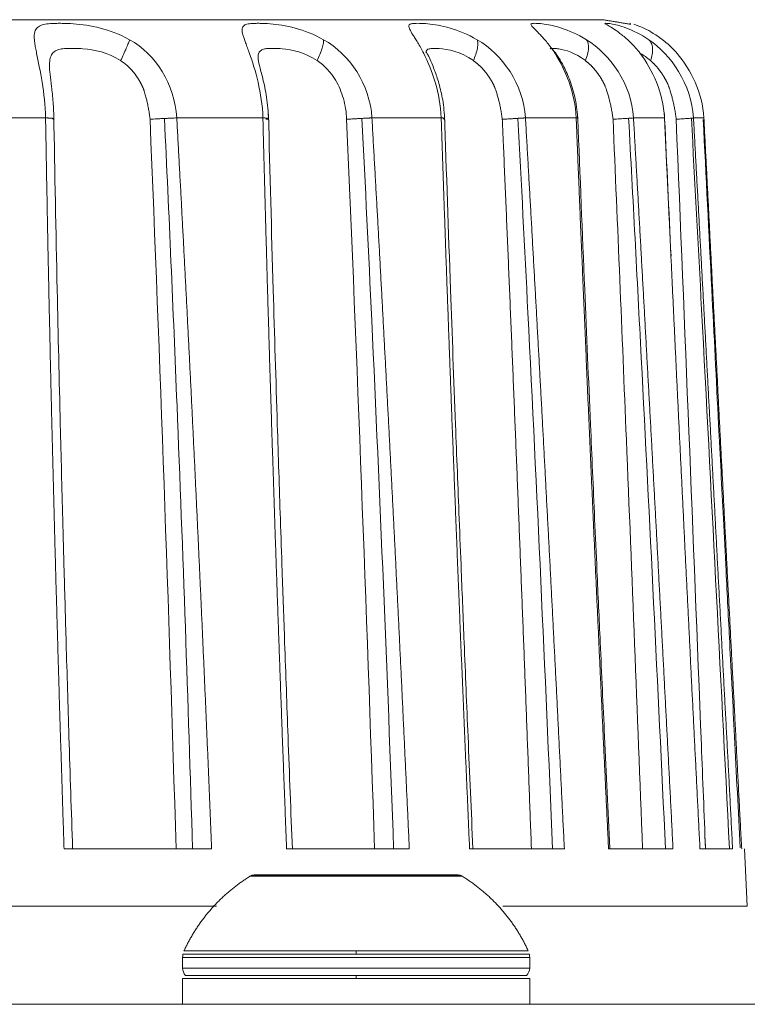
# Model space of a CAD drawing. Header units: millimetres. Extents: x 35469 to 44263, y -24881 to -16268.
# Tile 141 of 231: x 42946 to 42960, y -23827 to -23808. Entities that reach past the tile are written whole.
import ezdxf

# ---------------------------------------------------------------- set-up
doc = ezdxf.new("R2010")
doc.units = ezdxf.units.MM
doc.header["$LTSCALE"] = 0.3175
doc.layers.add('1轮廓实线层', color=7, linetype='Continuous', lineweight=18)

msp = doc.modelspace()

# ---------------------------------------------------------------- linework, layer by layer
at = {"layer": '1轮廓实线层'}
for p, q in [((42957.528, -23807.804), (42957.54, -23807.806)), ((42958.202, -23809.636), (42958.198, -23809.629)), ((42949.458, -23823.734), (42946.609, -23823.734)), ((42953.273, -23823.734), (42950.905, -23823.734)), ((42956.266, -23823.734), (42954.437, -23823.734)), ((42958.363, -23823.734), (42957.119, -23823.734)), ((42959.514, -23823.734), (42958.884, -23823.734)), ((42959.797, -23824.839), (42959.74, -23823.734)), ((42950.198, -23824.264), (42954.296, -23824.264)), ((42950.248, -23824.242), (42954.246, -23824.242)), ((42950.303, -23824.234), (42954.191, -23824.234)), ((42949.549, -23824.839), (42933.229, -23824.839)), ((42959.797, -23824.839), (42955.08, -23824.839)), ((42952.247, -23825.766), (42948.904, -23825.766)), ((42948.924, -23825.705), (42952.247, -23825.705)), ((42952.247, -23825.705), (42955.57, -23825.705)), ((42952.247, -23825.766), (42955.59, -23825.766)), ((42948.897, -23825.83), (42948.897, -23826.034)), ((42955.597, -23825.83), (42948.897, -23825.83)), ((42955.597, -23826.034), (42955.597, -23825.83)), ((42948.897, -23826.034), (42955.597, -23826.034)), ((42948.955, -23826.176), (42952.247, -23826.176)), ((42952.247, -23826.176), (42955.538, -23826.176)), ((42948.897, -23826.234), (42948.897, -23826.734)), ((42948.897, -23826.234), (42952.247, -23826.234)), ((42952.247, -23826.234), (42955.597, -23826.234)), ((42955.597, -23826.734), (42955.597, -23826.234)), ((42969.897, -23826.734), (42931.897, -23826.734))]:
    msp.add_line(p, q, dxfattribs=at)
for centre, radius, start, end in [((42950.303, -23824.434), 0.2, 90, 105.8408), ((42954.191, -23824.434), 0.2, 74.1592, 90), ((42949.197, -23825.83), 0.3, 167.6989, 180), ((42955.297, -23825.83), 0.3, 0, 12.3011), ((42949.097, -23826.034), 0.2, 180, 225), ((42955.397, -23826.034), 0.2, 315, 0)]:
    msp.add_arc(centre, radius, start, end, dxfattribs=at)
for points, weights in [([(42957.003, -23807.734), (42957.007, -23807.734), (42944.752, -23807.734), (42929.897, -23807.734)], [0.512411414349, 0.528582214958, 0.652996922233, 0.885655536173]), ([(42946.394, -23809.656), (42946.452, -23809.644), (42946.4, -23809.634), (42946.252, -23809.629)], [0.999993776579, 0.896383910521, 0.896377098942, 0.999973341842]), ([(42950.506, -23809.656), (42950.593, -23809.644), (42950.571, -23809.634), (42950.447, -23809.629)], [0.999993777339, 0.896383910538, 0.896377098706, 0.999973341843]), ([(42952.551, -23809.629), (42952.442, -23809.634), (42952.261, -23809.644), (42952.064, -23809.656)], [0.999973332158, 0.896378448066, 0.896384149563, 0.999990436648]), ([(42953.927, -23809.648), (42953.976, -23809.64), (42953.961, -23809.633), (42953.889, -23809.629)], [0.941709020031, 0.902856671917, 0.922278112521, 0.999973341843]), ([(42955.514, -23809.629), (42955.433, -23809.634), (42955.266, -23809.644), (42955.068, -23809.656)], [0.999973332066, 0.896365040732, 0.896384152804, 1.00003066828]), ([(42955.068, -23809.656), (42955.076, -23809.84), (42955.084, -23810.025), (42955.092, -23810.209)], [1.00003066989, 1.00003095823, 1.00003124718, 1.00003153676]), ([(42956.524, -23809.638), (42956.532, -23809.634), (42956.521, -23809.631), (42956.494, -23809.629)], [0.925057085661, 0.932996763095, 0.957968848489, 0.999973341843]), ([(42955.092, -23810.209), (42955.286, -23814.717), (42955.464, -23819.226), (42955.63, -23823.734)], [1.00003380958, 1.00004139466, 1.0000493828, 1.00005799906]), ([(42950.198, -23824.264), (42949.636, -23824.611), (42949.199, -23825.105), (42948.924, -23825.705)], [0.978690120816, 0.950651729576, 0.950652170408, 0.978691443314]), ([(42950.248, -23824.242), (42950.23, -23824.247), (42950.213, -23824.254), (42950.198, -23824.264)], [0.999609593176, 0.993253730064, 0.993252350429, 0.99960545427]), ([(42954.296, -23824.264), (42954.28, -23824.254), (42954.263, -23824.247), (42954.246, -23824.242)], [0.99960545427, 0.993252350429, 0.993253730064, 0.999609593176]), ([(42955.57, -23825.705), (42955.295, -23825.105), (42954.858, -23824.611), (42954.296, -23824.264)], [0.978691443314, 0.950652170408, 0.950651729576, 0.978690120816]), ([(42952.247, -23825.766), (42952.247, -23825.745), (42952.247, -23825.725), (42952.247, -23825.705)], [0.99976471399, 0.995927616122, 0.995928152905, 0.999766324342]), ([(42952.247, -23826.176), (42952.247, -23826.213), (42952.247, -23826.234), (42952.247, -23826.234)], [0.996815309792, 0.946365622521, 0.946213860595, 0.996360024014])]:
    msp.add_rational_spline(points, weights, degree=3, dxfattribs=at)
for points, degree in [([(42957.549, -23807.823), (42957.003, -23807.734)], 1), ([(42948.784, -23809.629), (42948.75, -23808.976), (42948.377, -23808.404), (42947.874, -23808.121)], 3), ([(42952.551, -23809.629), (42952.516, -23808.976), (42952.12, -23808.404), (42951.619, -23808.121)], 3), ([(42955.514, -23809.629), (42955.478, -23808.976), (42955.069, -23808.404), (42954.582, -23808.121)], 3), ([(42957.601, -23809.629), (42957.564, -23808.976), (42957.152, -23808.404), (42956.692, -23808.121)], 3), ([(42958.758, -23809.629), (42958.723, -23808.976), (42958.318, -23808.404), (42957.895, -23808.121)], 3), ([(42957.736, -23808.387), (42957.796, -23808.42), (42957.861, -23808.465), (42957.929, -23808.524)], 3), ([(42947.7, -23808.524), (42947.745, -23808.552), (42947.787, -23808.585), (42947.827, -23808.62)], 3), ([(42951.494, -23808.524), (42951.632, -23808.615), (42951.755, -23808.747), (42951.853, -23808.908)], 3), ([(42946.252, -23809.629), (42945.622, -23809.629), (42944.972, -23809.629), (42944.305, -23809.629)], 3), ([(42948.268, -23809.655), (42948.463, -23814.348), (42948.628, -23819.041), (42948.772, -23823.734)], 3), ([(42950.447, -23809.629), (42949.914, -23809.629), (42949.359, -23809.629), (42948.784, -23809.629)], 3), ([(42952.064, -23809.656), (42952.266, -23814.348), (42952.443, -23819.041), (42952.603, -23823.734)], 3), ([(42953.889, -23809.629), (42953.467, -23809.629), (42953.021, -23809.629), (42952.551, -23809.629)], 3), ([(42956.494, -23809.629), (42956.194, -23809.629), (42955.867, -23809.629), (42955.514, -23809.629)], 3), ([(42956.524, -23809.634), (42956.523, -23809.607), (42956.522, -23809.58), (42956.521, -23809.553)], 3), ([(42957.205, -23809.655), (42957.293, -23811.715), (42957.379, -23813.774), (42957.463, -23815.834)], 3), ([(42958.198, -23809.629), (42958.026, -23809.629), (42957.827, -23809.629), (42957.601, -23809.629)], 3), ([(42958.202, -23809.635), (42958.2, -23809.607), (42958.199, -23809.579), (42958.198, -23809.551)], 3), ([(42958.325, -23812.3), (42958.284, -23811.417), (42958.243, -23810.533), (42958.202, -23809.65)], 3), ([(42958.424, -23809.655), (42958.59, -23813.678), (42958.751, -23817.701), (42958.91, -23821.724)], 3), ([(42958.959, -23809.629), (42958.92, -23809.629), (42958.853, -23809.629), (42958.758, -23809.629)], 3), ([(42957.463, -23815.834), (42957.571, -23818.467), (42957.675, -23821.101), (42957.776, -23823.734)], 3), ([(42958.91, -23821.724), (42958.937, -23822.394), (42958.963, -23823.064), (42958.99, -23823.734)], 3), ([(42958.993, -23823.734), (42958.989, -23823.656), (42958.985, -23823.579), (42958.98, -23823.501)], 3)]:
    msp.add_open_spline(points, degree=degree, dxfattribs=at)
for points, knots in [([(42947.874, -23808.121), (42947.685, -23808.015), (42947.493, -23807.944), (42947.125, -23807.849), (42946.948, -23807.825), (42946.713, -23807.808), (42946.639, -23807.806), (42946.538, -23807.804), (42946.505, -23807.804), (42946.444, -23807.805), (42946.415, -23807.805), (42946.333, -23807.809), (42946.284, -23807.813), (42946.2, -23807.829), (42946.128, -23807.853), (42946.082, -23807.896), (42946.049, -23807.951), (42946.038, -23807.986), (42946.033, -23808.048), (42946.033, -23808.071), (42946.036, -23808.121), (42946.039, -23808.148), (42946.047, -23808.208), (42946.053, -23808.24), (42946.065, -23808.309), (42946.072, -23808.346), (42946.11, -23808.54), (42946.151, -23808.73), (42946.219, -23809.153), (42946.247, -23809.386), (42946.252, -23809.629)], [0, 0, 0, 0, 0.125, 0.125, 0.25, 0.25, 0.3125, 0.3125, 0.34375, 0.34375, 0.375, 0.375, 0.4375, 0.4375, 0.5, 0.5625, 0.5625, 0.625, 0.625, 0.65625, 0.65625, 0.6875, 0.6875, 0.71875, 0.71875, 0.75, 0.75, 0.875, 0.875, 1, 1, 1, 1]), ([(42951.619, -23808.121), (42951.431, -23808.015), (42951.244, -23807.944), (42950.893, -23807.849), (42950.729, -23807.825), (42950.518, -23807.808), (42950.454, -23807.806), (42950.367, -23807.804), (42950.34, -23807.804), (42950.29, -23807.805), (42950.267, -23807.805), (42950.203, -23807.809), (42950.167, -23807.813), (42950.109, -23807.829), (42950.065, -23807.853), (42950.048, -23807.896), (42950.045, -23807.951), (42950.049, -23807.986), (42950.066, -23808.048), (42950.074, -23808.071), (42950.091, -23808.121), (42950.101, -23808.148), (42950.124, -23808.208), (42950.136, -23808.24), (42950.162, -23808.309), (42950.175, -23808.346), (42950.244, -23808.54), (42950.305, -23808.73), (42950.403, -23809.153), (42950.44, -23809.386), (42950.447, -23809.629)], [0, 0, 0, 0, 0.125, 0.125, 0.25, 0.25, 0.3125, 0.3125, 0.34375, 0.34375, 0.375, 0.375, 0.4375, 0.4375, 0.5, 0.5625, 0.5625, 0.625, 0.625, 0.65625, 0.65625, 0.6875, 0.6875, 0.71875, 0.71875, 0.75, 0.75, 0.875, 0.875, 1, 1, 1, 1]), ([(42954.582, -23808.121), (42954.4, -23808.015), (42954.222, -23807.944), (42953.897, -23807.849), (42953.751, -23807.825), (42953.57, -23807.808), (42953.516, -23807.806), (42953.447, -23807.804), (42953.426, -23807.804), (42953.388, -23807.805), (42953.371, -23807.805), (42953.326, -23807.809), (42953.304, -23807.813), (42953.274, -23807.829), (42953.259, -23807.853), (42953.272, -23807.896), (42953.298, -23807.951), (42953.317, -23807.986), (42953.356, -23808.048), (42953.371, -23808.071), (42953.403, -23808.121), (42953.42, -23808.148), (42953.456, -23808.208), (42953.475, -23808.24), (42953.513, -23808.309), (42953.532, -23808.346), (42953.63, -23808.54), (42953.71, -23808.73), (42953.835, -23809.153), (42953.88, -23809.386), (42953.889, -23809.629)], [0, 0, 0, 0, 0.125, 0.125, 0.25, 0.25, 0.3125, 0.3125, 0.34375, 0.34375, 0.375, 0.375, 0.4375, 0.4375, 0.5, 0.5625, 0.5625, 0.625, 0.625, 0.65625, 0.65625, 0.6875, 0.6875, 0.71875, 0.71875, 0.75, 0.75, 0.875, 0.875, 1, 1, 1, 1]), ([(42956.692, -23808.121), (42956.519, -23808.015), (42956.355, -23807.944), (42956.065, -23807.849), (42955.939, -23807.825), (42955.792, -23807.808), (42955.75, -23807.806), (42955.7, -23807.804), (42955.685, -23807.804), (42955.661, -23807.805), (42955.65, -23807.805), (42955.626, -23807.809), (42955.618, -23807.813), (42955.617, -23807.829), (42955.631, -23807.853), (42955.674, -23807.896), (42955.729, -23807.951), (42955.763, -23807.986), (42955.823, -23808.048), (42955.844, -23808.071), (42955.889, -23808.121), (42955.913, -23808.148), (42955.961, -23808.208), (42955.986, -23808.24), (42956.036, -23808.309), (42956.061, -23808.346), (42956.185, -23808.54), (42956.282, -23808.73), (42956.432, -23809.153), (42956.484, -23809.386), (42956.494, -23809.629)], [0, 0, 0, 0, 0.125, 0.125, 0.25, 0.25, 0.3125, 0.3125, 0.34375, 0.34375, 0.375, 0.375, 0.4375, 0.4375, 0.5, 0.5625, 0.5625, 0.625, 0.625, 0.65625, 0.65625, 0.6875, 0.6875, 0.71875, 0.71875, 0.75, 0.75, 0.875, 0.875, 1, 1, 1, 1]), ([(42957.895, -23808.121), (42957.737, -23808.015), (42957.591, -23807.944), (42957.342, -23807.849), (42957.239, -23807.825), (42957.13, -23807.808), (42957.102, -23807.806), (42957.072, -23807.804), (42957.064, -23807.804), (42957.053, -23807.805), (42957.05, -23807.805), (42957.046, -23807.809), (42957.053, -23807.813), (42957.081, -23807.829), (42957.124, -23807.853), (42957.195, -23807.896), (42957.278, -23807.951), (42957.325, -23807.986), (42957.404, -23808.048), (42957.432, -23808.071), (42957.489, -23808.121), (42957.519, -23808.148), (42957.579, -23808.208), (42957.609, -23808.24), (42957.67, -23808.309), (42957.7, -23808.346), (42957.847, -23808.54), (42957.959, -23808.73), (42958.129, -23809.153), (42958.187, -23809.386), (42958.198, -23809.629)], [0, 0, 0, 0, 0.125, 0.125, 0.25, 0.25, 0.3125, 0.3125, 0.34375, 0.34375, 0.375, 0.375, 0.4375, 0.4375, 0.5, 0.5625, 0.5625, 0.625, 0.625, 0.65625, 0.65625, 0.6875, 0.6875, 0.71875, 0.71875, 0.75, 0.75, 0.875, 0.875, 1, 1, 1, 1]), ([(42957.605, -23807.822), (42957.632, -23807.831), (42957.702, -23807.854), (42957.798, -23807.896), (42957.906, -23807.951), (42957.966, -23807.986), (42958.062, -23808.048), (42958.096, -23808.071), (42958.164, -23808.121), (42958.199, -23808.148), (42958.269, -23808.208), (42958.304, -23808.24), (42958.373, -23808.309), (42958.407, -23808.346), (42958.575, -23808.54), (42958.698, -23808.73), (42958.884, -23809.153), (42958.947, -23809.386), (42958.959, -23809.629)], [0, 0, 0, 0, 0.106046, 0.217791, 0.217791, 0.329535, 0.329535, 0.385407, 0.385407, 0.441279, 0.441279, 0.497151, 0.497151, 0.553023, 0.553023, 0.776512, 0.776512, 1, 1, 1, 1]), ([(42947.7, -23808.524), (42947.72, -23808.485), (42947.759, -23808.402), (42947.813, -23808.282), (42947.853, -23808.183), (42947.869, -23808.138), (42947.874, -23808.121)], [0, 0, 0, 0, 0.247694, 0.501896, 0.756099, 1, 1, 1, 1]), ([(42951.494, -23808.524), (42951.512, -23808.485), (42951.549, -23808.402), (42951.592, -23808.282), (42951.617, -23808.183), (42951.62, -23808.138), (42951.619, -23808.121)], [0, 0, 0, 0, 0.247694, 0.501896, 0.756099, 1, 1, 1, 1]), ([(42954.509, -23808.524), (42954.527, -23808.485), (42954.559, -23808.402), (42954.591, -23808.282), (42954.599, -23808.183), (42954.59, -23808.138), (42954.582, -23808.121)], [0, 0, 0, 0, 0.247693, 0.501896, 0.756099, 1, 1, 1, 1]), ([(42956.672, -23808.524), (42956.688, -23808.485), (42956.716, -23808.402), (42956.736, -23808.282), (42956.727, -23808.183), (42956.705, -23808.138), (42956.692, -23808.121)], [0, 0, 0, 0, 0.247694, 0.501896, 0.756099, 1, 1, 1, 1]), ([(42957.929, -23808.524), (42957.944, -23808.485), (42957.967, -23808.402), (42957.973, -23808.282), (42957.948, -23808.183), (42957.914, -23808.138), (42957.895, -23808.121)], [0, 0, 0, 0, 0.247694, 0.501896, 0.756099, 1, 1, 1, 1]), ([(42946.327, -23808.62), (42946.327, -23808.601), (42946.328, -23808.584), (42946.33, -23808.545), (42946.332, -23808.524), (42946.339, -23808.487), (42946.343, -23808.47), (42946.36, -23808.423), (42946.375, -23808.397), (42946.414, -23808.355), (42946.461, -23808.323), (42946.525, -23808.306), (42946.595, -23808.293), (42946.634, -23808.29), (42946.698, -23808.287), (42946.72, -23808.287), (42946.766, -23808.287), (42946.79, -23808.287), (42946.865, -23808.288), (42946.918, -23808.29), (42947.196, -23808.311), (42947.458, -23808.365), (42947.7, -23808.524)], [0, 0, 0, 0, 0.03301, 0.03301, 0.076964, 0.076964, 0.120918, 0.120918, 0.208826, 0.208826, 0.296734, 0.384642, 0.384642, 0.472551, 0.472551, 0.516505, 0.516505, 0.560459, 0.560459, 0.648367, 0.648367, 1, 1, 1, 1]), ([(42950.354, -23808.462), (42950.354, -23808.459), (42950.354, -23808.457), (42950.355, -23808.423), (42950.36, -23808.397), (42950.379, -23808.355), (42950.407, -23808.323), (42950.45, -23808.306), (42950.502, -23808.293), (42950.532, -23808.29), (42950.583, -23808.287), (42950.601, -23808.287), (42950.639, -23808.287), (42950.659, -23808.287), (42950.722, -23808.288), (42950.768, -23808.29), (42951.013, -23808.311), (42951.258, -23808.365), (42951.494, -23808.524)], [0, 0, 0, 0, 0.008306, 0.008306, 0.107475, 0.107475, 0.206645, 0.305814, 0.305814, 0.404984, 0.404984, 0.454568, 0.454568, 0.504153, 0.504153, 0.603322, 0.603322, 1, 1, 1, 1]), ([(42953.595, -23808.37), (42953.596, -23808.327), (42953.617, -23808.306), (42953.68, -23808.292), (42953.706, -23808.29), (42953.753, -23808.289), (42953.77, -23808.289), (42953.807, -23808.289), (42953.827, -23808.29), (42954.017, -23808.302), (42954.261, -23808.349), (42954.509, -23808.524)], [0, 0, 0, 0, 0.25, 0.25, 0.375, 0.375, 0.4375, 0.4375, 0.5, 0.5, 1, 1, 1, 1]), ([(42955.989, -23808.294), (42955.995, -23808.292), (42956.004, -23808.291), (42956.021, -23808.289), (42956.031, -23808.289), (42956.051, -23808.289), (42956.062, -23808.289), (42956.099, -23808.291), (42956.128, -23808.293), (42956.289, -23808.317), (42956.474, -23808.372), (42956.672, -23808.524)], [0, 0, 0, 0, 0.093213, 0.093213, 0.168778, 0.168778, 0.244344, 0.244344, 0.395475, 0.395475, 1, 1, 1, 1]), ([(42956.525, -23809.67), (42956.52, -23809.531), (42956.49, -23809.273), (42956.385, -23808.923), (42956.263, -23808.645), (42956.145, -23808.44), (42956.049, -23808.316), (42956.009, -23808.279), (42955.996, -23808.271), (42955.996, -23808.271)], [0, 0, 0, 0, 0.212066, 0.407732, 0.584767, 0.741306, 0.878759, 0.998974, 1, 1, 1, 1]), ([(42950.556, -23809.673), (42950.551, -23809.516), (42950.528, -23809.235), (42950.449, -23808.875), (42950.376, -23808.608), (42950.358, -23808.507), (42950.353, -23808.472)], [0, 0, 0, 0, 0.2938, 0.559646, 0.793448, 1, 1, 1, 1]), ([(42953.955, -23809.671), (42953.951, -23809.538), (42953.928, -23809.294), (42953.85, -23808.97), (42953.766, -23808.719), (42953.692, -23808.536), (42953.637, -23808.42), (42953.607, -23808.365), (42953.599, -23808.355), (42953.597, -23808.355)], [0, 0, 0, 0, 0.214526, 0.404907, 0.570372, 0.71098, 0.829241, 0.9286, 1, 1, 1, 1]), ([(42946.412, -23809.674), (42946.411, -23809.552), (42946.403, -23809.328), (42946.368, -23809.029), (42946.336, -23808.788), (42946.329, -23808.669), (42946.327, -23808.619)], [0, 0, 0, 0, 0.285468, 0.548629, 0.786664, 1, 1, 1, 1]), ([(42947.827, -23808.62), (42947.831, -23808.624), (42947.838, -23808.63), (42947.849, -23808.64), (42947.86, -23808.65), (42947.87, -23808.66), (42947.88, -23808.67), (42947.89, -23808.681), (42947.9, -23808.691), (42947.91, -23808.702), (42947.919, -23808.712), (42947.928, -23808.723), (42947.938, -23808.733), (42947.946, -23808.744), (42947.955, -23808.755), (42947.964, -23808.766), (42947.972, -23808.776), (42947.981, -23808.787), (42947.989, -23808.798), (42947.997, -23808.809), (42948.004, -23808.82), (42948.012, -23808.831), (42948.019, -23808.842), (42948.027, -23808.853), (42948.034, -23808.864), (42948.041, -23808.875), (42948.048, -23808.885), (42948.054, -23808.896), (42948.061, -23808.907), (42948.067, -23808.918), (42948.073, -23808.929), (42948.079, -23808.94), (42948.085, -23808.951), (42948.091, -23808.962), (42948.097, -23808.972), (42948.102, -23808.983), (42948.108, -23808.994), (42948.113, -23809.005), (42948.118, -23809.015), (42948.123, -23809.026), (42948.128, -23809.036), (42948.132, -23809.045), (42948.135, -23809.053), (42948.138, -23809.06), (42948.142, -23809.07), (42948.146, -23809.083), (42948.152, -23809.098), (42948.158, -23809.117), (42948.164, -23809.138), (42948.173, -23809.168), (42948.184, -23809.205), (42948.195, -23809.247), (42948.205, -23809.288), (42948.214, -23809.33), (42948.224, -23809.374), (42948.233, -23809.419), (42948.242, -23809.466), (42948.25, -23809.512), (42948.257, -23809.56), (42948.263, -23809.607), (42948.266, -23809.639), (42948.268, -23809.655)], [0, 0, 0, 0, 0.012714, 0.02537, 0.037969, 0.050511, 0.062995, 0.075421, 0.087789, 0.100098, 0.112348, 0.124537, 0.136666, 0.148733, 0.160738, 0.172681, 0.18456, 0.196374, 0.208122, 0.219805, 0.23142, 0.242967, 0.254445, 0.265854, 0.277191, 0.288456, 0.299649, 0.310767, 0.321811, 0.332779, 0.343671, 0.354485, 0.36522, 0.375876, 0.386451, 0.396945, 0.407357, 0.417686, 0.42793, 0.43809, 0.448164, 0.458151, 0.4626, 0.469506, 0.478879, 0.490727, 0.505062, 0.5219, 0.541254, 0.563142, 0.602589, 0.640602, 0.677181, 0.712327, 0.752656, 0.793191, 0.833961, 0.874996, 0.916326, 0.957983, 1, 1, 1, 1]), ([(42954.509, -23808.524), (42954.513, -23808.527), (42954.52, -23808.532), (42954.532, -23808.541), (42954.543, -23808.549), (42954.554, -23808.558), (42954.565, -23808.566), (42954.576, -23808.575), (42954.587, -23808.584), (42954.598, -23808.593), (42954.608, -23808.602), (42954.618, -23808.612), (42954.629, -23808.621), (42954.639, -23808.63), (42954.648, -23808.64), (42954.658, -23808.65), (42954.668, -23808.659), (42954.677, -23808.669), (42954.686, -23808.679), (42954.695, -23808.689), (42954.704, -23808.699), (42954.713, -23808.709), (42954.721, -23808.719), (42954.73, -23808.729), (42954.738, -23808.739), (42954.746, -23808.749), (42954.754, -23808.759), (42954.762, -23808.769), (42954.77, -23808.779), (42954.778, -23808.79), (42954.785, -23808.8), (42954.792, -23808.81), (42954.799, -23808.82), (42954.806, -23808.83), (42954.813, -23808.841), (42954.82, -23808.851), (42954.827, -23808.861), (42954.833, -23808.871), (42954.839, -23808.881), (42954.846, -23808.891), (42954.852, -23808.901), (42954.857, -23808.911), (42954.863, -23808.921), (42954.869, -23808.931), (42954.874, -23808.941), (42954.88, -23808.951), (42954.885, -23808.961), (42954.89, -23808.97), (42954.894, -23808.978), (42954.899, -23808.988), (42954.905, -23809.001), (42954.911, -23809.017), (42954.919, -23809.036), (42954.928, -23809.058), (42954.937, -23809.084), (42954.948, -23809.115), (42954.96, -23809.151), (42954.972, -23809.19), (42954.983, -23809.228), (42954.993, -23809.265), (42955.003, -23809.303), (42955.013, -23809.343), (42955.023, -23809.386), (42955.032, -23809.43), (42955.041, -23809.474), (42955.049, -23809.519), (42955.056, -23809.564), (42955.062, -23809.61), (42955.066, -23809.64), (42955.068, -23809.656)], [0, 0, 0, 0, 0.011413, 0.022761, 0.034047, 0.045271, 0.056433, 0.067534, 0.078576, 0.089558, 0.10048, 0.111344, 0.122148, 0.132893, 0.143579, 0.154205, 0.164772, 0.175279, 0.185725, 0.196111, 0.206435, 0.216698, 0.226898, 0.237036, 0.247109, 0.257118, 0.267063, 0.276941, 0.286753, 0.296498, 0.306174, 0.315782, 0.32532, 0.334788, 0.344184, 0.353508, 0.362759, 0.371936, 0.381039, 0.390067, 0.399018, 0.407892, 0.416688, 0.425406, 0.434044, 0.442602, 0.451078, 0.459473, 0.465412, 0.473753, 0.48451, 0.497697, 0.513331, 0.531428, 0.552009, 0.575096, 0.607433, 0.638577, 0.66852, 0.697258, 0.724785, 0.758457, 0.792296, 0.826324, 0.860559, 0.895022, 0.929735, 0.96472, 1, 1, 1, 1]), ([(42956.672, -23808.524), (42956.675, -23808.527), (42956.682, -23808.532), (42956.693, -23808.541), (42956.704, -23808.549), (42956.714, -23808.558), (42956.724, -23808.566), (42956.734, -23808.575), (42956.744, -23808.584), (42956.754, -23808.593), (42956.764, -23808.602), (42956.774, -23808.612), (42956.783, -23808.621), (42956.792, -23808.63), (42956.802, -23808.64), (42956.811, -23808.65), (42956.82, -23808.659), (42956.828, -23808.669), (42956.837, -23808.679), (42956.846, -23808.689), (42956.854, -23808.699), (42956.862, -23808.709), (42956.871, -23808.719), (42956.879, -23808.729), (42956.886, -23808.739), (42956.894, -23808.749), (42956.902, -23808.759), (42956.909, -23808.769), (42956.917, -23808.78), (42956.924, -23808.79), (42956.931, -23808.8), (42956.938, -23808.81), (42956.945, -23808.82), (42956.951, -23808.831), (42956.958, -23808.841), (42956.964, -23808.851), (42956.971, -23808.861), (42956.977, -23808.871), (42956.983, -23808.881), (42956.989, -23808.891), (42956.995, -23808.901), (42957, -23808.911), (42957.006, -23808.921), (42957.011, -23808.931), (42957.017, -23808.941), (42957.022, -23808.951), (42957.027, -23808.961), (42957.031, -23808.97), (42957.036, -23808.978), (42957.04, -23808.988), (42957.046, -23809.001), (42957.052, -23809.017), (42957.06, -23809.036), (42957.068, -23809.058), (42957.078, -23809.084), (42957.088, -23809.115), (42957.099, -23809.151), (42957.111, -23809.19), (42957.122, -23809.228), (42957.132, -23809.265), (42957.141, -23809.303), (42957.151, -23809.343), (42957.161, -23809.386), (42957.17, -23809.43), (42957.179, -23809.474), (42957.187, -23809.519), (42957.194, -23809.564), (42957.2, -23809.609), (42957.203, -23809.64), (42957.205, -23809.655)], [0, 0, 0, 0, 0.011422, 0.02278, 0.034074, 0.045306, 0.056476, 0.067586, 0.078635, 0.089624, 0.100553, 0.111423, 0.122233, 0.132984, 0.143676, 0.154307, 0.164879, 0.17539, 0.185841, 0.19623, 0.206558, 0.216824, 0.227027, 0.237166, 0.247242, 0.257252, 0.267198, 0.277077, 0.28689, 0.296634, 0.30631, 0.315917, 0.325454, 0.33492, 0.344315, 0.353636, 0.362885, 0.372059, 0.381158, 0.390182, 0.399128, 0.407997, 0.416788, 0.4255, 0.434132, 0.442683, 0.451153, 0.459541, 0.465476, 0.473816, 0.484573, 0.497761, 0.513397, 0.531498, 0.552086, 0.57518, 0.607514, 0.638657, 0.668601, 0.69734, 0.724869, 0.758531, 0.792361, 0.826378, 0.860603, 0.895056, 0.929758, 0.964732, 1, 1, 1, 1]), ([(42957.929, -23808.524), (42957.932, -23808.527), (42957.939, -23808.532), (42957.948, -23808.541), (42957.958, -23808.549), (42957.967, -23808.558), (42957.976, -23808.566), (42957.985, -23808.575), (42957.994, -23808.584), (42958.003, -23808.593), (42958.012, -23808.602), (42958.021, -23808.612), (42958.029, -23808.621), (42958.038, -23808.63), (42958.046, -23808.64), (42958.054, -23808.65), (42958.063, -23808.659), (42958.071, -23808.669), (42958.079, -23808.679), (42958.086, -23808.689), (42958.094, -23808.699), (42958.102, -23808.709), (42958.109, -23808.719), (42958.117, -23808.729), (42958.124, -23808.739), (42958.131, -23808.749), (42958.138, -23808.759), (42958.145, -23808.769), (42958.152, -23808.78), (42958.158, -23808.79), (42958.165, -23808.8), (42958.171, -23808.81), (42958.178, -23808.82), (42958.184, -23808.831), (42958.19, -23808.841), (42958.196, -23808.851), (42958.202, -23808.861), (42958.208, -23808.871), (42958.213, -23808.881), (42958.219, -23808.891), (42958.224, -23808.901), (42958.23, -23808.911), (42958.235, -23808.921), (42958.24, -23808.931), (42958.245, -23808.941), (42958.25, -23808.951), (42958.255, -23808.961), (42958.259, -23808.97), (42958.263, -23808.978), (42958.267, -23808.988), (42958.272, -23809.001), (42958.279, -23809.017), (42958.286, -23809.036), (42958.294, -23809.058), (42958.302, -23809.084), (42958.312, -23809.115), (42958.323, -23809.151), (42958.334, -23809.19), (42958.344, -23809.228), (42958.354, -23809.264), (42958.363, -23809.302), (42958.372, -23809.343), (42958.382, -23809.386), (42958.391, -23809.43), (42958.399, -23809.474), (42958.406, -23809.519), (42958.413, -23809.564), (42958.419, -23809.609), (42958.423, -23809.64), (42958.424, -23809.655)], [0, 0, 0, 0, 0.01142, 0.022776, 0.034068, 0.045298, 0.056466, 0.067574, 0.078621, 0.089609, 0.100537, 0.111405, 0.122214, 0.132964, 0.143654, 0.154285, 0.164855, 0.175366, 0.185816, 0.196204, 0.206532, 0.216797, 0.226999, 0.237139, 0.247214, 0.257225, 0.26717, 0.27705, 0.286862, 0.296607, 0.306284, 0.315891, 0.325429, 0.334896, 0.344291, 0.353614, 0.362863, 0.372039, 0.381139, 0.390164, 0.399112, 0.407983, 0.416776, 0.425489, 0.434123, 0.442677, 0.451149, 0.459538, 0.465447, 0.473763, 0.484497, 0.497665, 0.513282, 0.531367, 0.551939, 0.575021, 0.607339, 0.638471, 0.668411, 0.697154, 0.724693, 0.758376, 0.792227, 0.826266, 0.860512, 0.894987, 0.929712, 0.964709, 1, 1, 1, 1]), ([(42951.853, -23808.908), (42951.914, -23809.014), (42951.965, -23809.132), (42952.037, -23809.383), (42952.059, -23809.517), (42952.064, -23809.656)], [0, 0, 0, 0, 0.5, 0.5, 1, 1, 1, 1]), ([(42946.609, -23823.734), (42946.605, -23823.592), (42946.595, -23823.309), (42946.582, -23822.884), (42946.568, -23822.461), (42946.555, -23822.039), (42946.542, -23821.619), (42946.529, -23821.2), (42946.516, -23820.782), (42946.504, -23820.366), (42946.492, -23819.951), (42946.48, -23819.537), (42946.468, -23819.125), (42946.456, -23818.714), (42946.445, -23818.304), (42946.434, -23817.895), (42946.423, -23817.488), (42946.413, -23817.083), (42946.402, -23816.678), (42946.392, -23816.275), (42946.382, -23815.874), (42946.372, -23815.474), (42946.363, -23815.075), (42946.353, -23814.677), (42946.344, -23814.281), (42946.336, -23813.886), (42946.327, -23813.492), (42946.318, -23813.1), (42946.31, -23812.709), (42946.302, -23812.319), (42946.294, -23811.931), (42946.287, -23811.544), (42946.28, -23811.159), (42946.272, -23810.774), (42946.266, -23810.392), (42946.259, -23810.01), (42946.254, -23809.756), (42946.252, -23809.629)], [0, 0, 0, 0, 0.030185, 0.060276, 0.090271, 0.120171, 0.149976, 0.179687, 0.209302, 0.238822, 0.268247, 0.297578, 0.326813, 0.355953, 0.384999, 0.413949, 0.442805, 0.471565, 0.500231, 0.528802, 0.557278, 0.585659, 0.613945, 0.642137, 0.670233, 0.698235, 0.726142, 0.753954, 0.781672, 0.809294, 0.836822, 0.864255, 0.891594, 0.918837, 0.945986, 0.97304, 1, 1, 1, 1]), ([(42946.774, -23823.734), (42946.75, -23823.013), (42946.707, -23821.686), (42946.653, -23819.901), (42946.614, -23818.501), (42946.576, -23817.101), (42946.529, -23815.291), (42946.469, -23812.687), (42946.43, -23810.689), (42946.41, -23809.559)], [0, 0, 0, 0, 0.152603, 0.280749, 0.377829, 0.448827, 0.57709, 0.76082, 1, 1, 1, 1]), ([(42948.784, -23809.629), (42948.754, -23809.631), (42948.718, -23809.632), (42948.658, -23809.635), (42948.637, -23809.636), (42948.593, -23809.638), (42948.57, -23809.639), (42948.523, -23809.641), (42948.499, -23809.642), (42948.452, -23809.645), (42948.428, -23809.646), (42948.357, -23809.65), (42948.311, -23809.653), (42948.268, -23809.655)], [0, 0, 0, 0, 0.25, 0.25, 0.375, 0.375, 0.5, 0.5, 0.625, 0.625, 0.75, 0.75, 1, 1, 1, 1]), ([(42948.547, -23809.64), (42948.635, -23811.486), (42948.715, -23813.331), (42948.904, -23818.029), (42949.005, -23820.882), (42949.088, -23823.734)], [0, 0, 0, 0, 0.392753, 0.392753, 1, 1, 1, 1]), ([(42948.784, -23809.629), (42948.791, -23809.756), (42948.805, -23810.01), (42948.826, -23810.392), (42948.847, -23810.774), (42948.868, -23811.159), (42948.888, -23811.544), (42948.909, -23811.931), (42948.929, -23812.319), (42948.95, -23812.709), (42948.97, -23813.1), (42948.99, -23813.492), (42949.01, -23813.886), (42949.03, -23814.281), (42949.05, -23814.677), (42949.069, -23815.074), (42949.089, -23815.473), (42949.108, -23815.874), (42949.128, -23816.275), (42949.147, -23816.678), (42949.166, -23817.083), (42949.185, -23817.488), (42949.204, -23817.895), (42949.223, -23818.304), (42949.242, -23818.713), (42949.26, -23819.125), (42949.279, -23819.537), (42949.297, -23819.951), (42949.316, -23820.366), (42949.334, -23820.782), (42949.352, -23821.2), (42949.37, -23821.619), (42949.388, -23822.039), (42949.406, -23822.461), (42949.423, -23822.884), (42949.441, -23823.309), (42949.452, -23823.592), (42949.458, -23823.734)], [0, 0, 0, 0, 0.026959, 0.054013, 0.081161, 0.108405, 0.135743, 0.163175, 0.190703, 0.218325, 0.246042, 0.273854, 0.301761, 0.329763, 0.357859, 0.386051, 0.414337, 0.442718, 0.471194, 0.499765, 0.52843, 0.557191, 0.586047, 0.614997, 0.644043, 0.673183, 0.702419, 0.731749, 0.761175, 0.790695, 0.820311, 0.850021, 0.879827, 0.909728, 0.939723, 0.969814, 1, 1, 1, 1]), ([(42950.905, -23823.734), (42950.899, -23823.592), (42950.888, -23823.309), (42950.872, -23822.884), (42950.856, -23822.461), (42950.84, -23822.039), (42950.824, -23821.619), (42950.809, -23821.2), (42950.794, -23820.782), (42950.778, -23820.366), (42950.764, -23819.951), (42950.749, -23819.537), (42950.734, -23819.125), (42950.72, -23818.714), (42950.706, -23818.304), (42950.692, -23817.895), (42950.678, -23817.488), (42950.665, -23817.083), (42950.652, -23816.678), (42950.639, -23816.275), (42950.626, -23815.874), (42950.613, -23815.474), (42950.601, -23815.075), (42950.588, -23814.677), (42950.576, -23814.281), (42950.564, -23813.886), (42950.553, -23813.492), (42950.541, -23813.1), (42950.53, -23812.709), (42950.519, -23812.319), (42950.508, -23811.931), (42950.497, -23811.544), (42950.487, -23811.159), (42950.476, -23810.774), (42950.466, -23810.392), (42950.456, -23810.01), (42950.45, -23809.756), (42950.447, -23809.629)], [0, 0, 0, 0, 0.030185, 0.060276, 0.090271, 0.120171, 0.149976, 0.179687, 0.209302, 0.238822, 0.268247, 0.297578, 0.326813, 0.355953, 0.384999, 0.413949, 0.442805, 0.471565, 0.500231, 0.528802, 0.557278, 0.585659, 0.613945, 0.642137, 0.670233, 0.698235, 0.726142, 0.753954, 0.781672, 0.809294, 0.836822, 0.864255, 0.891594, 0.918837, 0.945986, 0.97304, 1, 1, 1, 1]), ([(42951.016, -23823.742), (42950.987, -23823.018), (42950.937, -23821.688), (42950.872, -23819.899), (42950.823, -23818.499), (42950.775, -23817.099), (42950.717, -23815.289), (42950.637, -23812.685), (42950.583, -23810.687), (42950.554, -23809.557)], [0, 0, 0, 0, 0.153185, 0.281242, 0.378254, 0.449204, 0.577378, 0.760982, 1, 1, 1, 1]), ([(42952.358, -23809.639), (42952.424, -23810.94), (42952.487, -23812.24), (42952.706, -23816.938), (42952.848, -23820.336), (42952.97, -23823.734)], [0, 0, 0, 0, 0.276691, 0.276691, 1, 1, 1, 1]), ([(42952.551, -23809.629), (42952.559, -23809.756), (42952.573, -23810.01), (42952.595, -23810.392), (42952.617, -23810.774), (42952.638, -23811.159), (42952.66, -23811.544), (42952.681, -23811.931), (42952.703, -23812.319), (42952.724, -23812.709), (42952.745, -23813.1), (42952.766, -23813.492), (42952.787, -23813.886), (42952.808, -23814.281), (42952.829, -23814.677), (42952.85, -23815.074), (42952.871, -23815.473), (42952.892, -23815.874), (42952.913, -23816.275), (42952.933, -23816.678), (42952.954, -23817.083), (42952.974, -23817.488), (42952.995, -23817.895), (42953.015, -23818.304), (42953.035, -23818.713), (42953.056, -23819.125), (42953.076, -23819.537), (42953.096, -23819.951), (42953.116, -23820.366), (42953.136, -23820.782), (42953.155, -23821.2), (42953.175, -23821.619), (42953.195, -23822.039), (42953.215, -23822.461), (42953.234, -23822.884), (42953.254, -23823.309), (42953.267, -23823.592), (42953.273, -23823.734)], [0, 0, 0, 0, 0.026959, 0.054013, 0.081161, 0.108405, 0.135743, 0.163175, 0.190703, 0.218325, 0.246042, 0.273854, 0.301761, 0.329763, 0.357859, 0.386051, 0.414337, 0.442718, 0.471194, 0.499765, 0.52843, 0.557191, 0.586047, 0.614997, 0.644043, 0.673183, 0.702419, 0.731749, 0.761175, 0.790695, 0.820311, 0.850021, 0.879827, 0.909728, 0.939723, 0.969814, 1, 1, 1, 1]), ([(42954.437, -23823.734), (42954.431, -23823.592), (42954.418, -23823.309), (42954.4, -23822.884), (42954.382, -23822.461), (42954.363, -23822.039), (42954.345, -23821.619), (42954.328, -23821.2), (42954.31, -23820.782), (42954.293, -23820.366), (42954.275, -23819.951), (42954.258, -23819.537), (42954.241, -23819.125), (42954.225, -23818.714), (42954.208, -23818.304), (42954.192, -23817.895), (42954.176, -23817.488), (42954.16, -23817.083), (42954.144, -23816.678), (42954.128, -23816.275), (42954.113, -23815.874), (42954.097, -23815.474), (42954.082, -23815.075), (42954.067, -23814.677), (42954.053, -23814.281), (42954.038, -23813.886), (42954.024, -23813.492), (42954.009, -23813.1), (42953.995, -23812.709), (42953.981, -23812.319), (42953.968, -23811.931), (42953.954, -23811.544), (42953.941, -23811.159), (42953.928, -23810.774), (42953.915, -23810.392), (42953.902, -23810.01), (42953.893, -23809.756), (42953.889, -23809.629)], [0, 0, 0, 0, 0.030185, 0.060276, 0.090271, 0.120171, 0.149976, 0.179687, 0.209302, 0.238822, 0.268247, 0.297578, 0.326813, 0.355953, 0.384999, 0.413949, 0.442805, 0.471565, 0.500231, 0.528802, 0.557278, 0.585659, 0.613945, 0.642137, 0.670233, 0.698235, 0.726142, 0.753954, 0.781672, 0.809294, 0.836822, 0.864255, 0.891594, 0.918837, 0.945986, 0.97304, 1, 1, 1, 1]), ([(42954.501, -23823.73), (42954.469, -23823.009), (42954.412, -23821.683), (42954.337, -23819.897), (42954.281, -23818.498), (42954.225, -23817.097), (42954.155, -23815.288), (42954.058, -23812.683), (42953.989, -23810.685), (42953.952, -23809.555)], [0, 0, 0, 0, 0.15259, 0.280737, 0.377817, 0.448816, 0.577079, 0.760813, 1, 1, 1, 1]), ([(42955.369, -23809.638), (42955.435, -23810.89), (42955.5, -23812.141), (42955.735, -23816.84), (42955.894, -23820.287), (42956.039, -23823.734)], [0, 0, 0, 0, 0.266326, 0.266326, 1, 1, 1, 1]), ([(42955.514, -23809.629), (42955.522, -23809.756), (42955.537, -23810.01), (42955.559, -23810.392), (42955.581, -23810.774), (42955.602, -23811.159), (42955.624, -23811.544), (42955.646, -23811.931), (42955.668, -23812.319), (42955.69, -23812.709), (42955.712, -23813.1), (42955.733, -23813.492), (42955.755, -23813.886), (42955.777, -23814.281), (42955.798, -23814.677), (42955.82, -23815.074), (42955.842, -23815.473), (42955.863, -23815.874), (42955.885, -23816.275), (42955.906, -23816.678), (42955.927, -23817.083), (42955.949, -23817.488), (42955.97, -23817.895), (42955.992, -23818.304), (42956.013, -23818.713), (42956.034, -23819.125), (42956.055, -23819.537), (42956.077, -23819.951), (42956.098, -23820.366), (42956.119, -23820.782), (42956.14, -23821.2), (42956.161, -23821.619), (42956.182, -23822.039), (42956.203, -23822.461), (42956.224, -23822.884), (42956.245, -23823.309), (42956.259, -23823.592), (42956.266, -23823.734)], [0, 0, 0, 0, 0.026959, 0.054013, 0.081161, 0.108405, 0.135743, 0.163175, 0.190703, 0.218325, 0.246042, 0.273854, 0.301761, 0.329763, 0.357859, 0.386051, 0.414337, 0.442718, 0.471194, 0.499765, 0.52843, 0.557191, 0.586047, 0.614997, 0.644043, 0.673183, 0.702419, 0.731749, 0.761175, 0.790695, 0.820311, 0.850021, 0.879827, 0.909728, 0.939723, 0.969814, 1, 1, 1, 1]), ([(42957.119, -23823.734), (42957.112, -23823.592), (42957.098, -23823.309), (42957.078, -23822.884), (42957.058, -23822.461), (42957.038, -23822.039), (42957.018, -23821.619), (42956.999, -23821.2), (42956.979, -23820.782), (42956.96, -23820.366), (42956.941, -23819.951), (42956.922, -23819.537), (42956.903, -23819.125), (42956.884, -23818.714), (42956.865, -23818.304), (42956.847, -23817.895), (42956.829, -23817.488), (42956.811, -23817.083), (42956.793, -23816.678), (42956.775, -23816.275), (42956.757, -23815.874), (42956.74, -23815.474), (42956.722, -23815.075), (42956.705, -23814.677), (42956.688, -23814.281), (42956.671, -23813.886), (42956.654, -23813.492), (42956.638, -23813.1), (42956.621, -23812.709), (42956.605, -23812.319), (42956.588, -23811.931), (42956.572, -23811.544), (42956.557, -23811.159), (42956.541, -23810.774), (42956.525, -23810.392), (42956.51, -23810.01), (42956.499, -23809.756), (42956.494, -23809.629)], [0, 0, 0, 0, 0.030185, 0.060276, 0.090271, 0.120171, 0.149976, 0.179687, 0.209302, 0.238822, 0.268247, 0.297578, 0.326813, 0.355953, 0.384999, 0.413949, 0.442805, 0.471565, 0.500231, 0.528802, 0.557278, 0.585659, 0.613945, 0.642137, 0.670233, 0.698235, 0.726142, 0.753954, 0.781672, 0.809294, 0.836822, 0.864255, 0.891594, 0.918837, 0.945986, 0.97304, 1, 1, 1, 1]), ([(42957.143, -23823.722), (42957.109, -23823.004), (42957.047, -23821.679), (42956.965, -23819.896), (42956.901, -23818.496), (42956.839, -23817.096), (42956.759, -23815.286), (42956.649, -23812.711), (42956.569, -23810.743), (42956.525, -23809.642)], [0, 0, 0, 0, 0.153156, 0.282177, 0.379918, 0.451401, 0.58054, 0.765526, 1, 1, 1, 1]), ([(42957.601, -23809.629), (42957.589, -23809.631), (42957.571, -23809.632), (42957.534, -23809.635), (42957.52, -23809.636), (42957.49, -23809.638), (42957.473, -23809.639), (42957.437, -23809.641), (42957.418, -23809.642), (42957.378, -23809.645), (42957.358, -23809.646), (42957.294, -23809.65), (42957.249, -23809.653), (42957.205, -23809.655)], [0, 0, 0, 0, 0.25, 0.25, 0.375, 0.375, 0.5, 0.5, 0.625, 0.625, 0.75, 0.75, 1, 1, 1, 1]), ([(42957.507, -23809.637), (42957.59, -23811.177), (42957.671, -23812.717), (42957.913, -23817.416), (42958.07, -23820.575), (42958.217, -23823.734)], [0, 0, 0, 0, 0.327765, 0.327765, 1, 1, 1, 1]), ([(42957.601, -23809.629), (42957.608, -23809.756), (42957.622, -23810.01), (42957.644, -23810.392), (42957.666, -23810.774), (42957.688, -23811.159), (42957.709, -23811.544), (42957.731, -23811.931), (42957.753, -23812.319), (42957.774, -23812.709), (42957.796, -23813.1), (42957.818, -23813.492), (42957.84, -23813.886), (42957.861, -23814.281), (42957.883, -23814.677), (42957.905, -23815.074), (42957.927, -23815.473), (42957.949, -23815.874), (42957.97, -23816.275), (42957.992, -23816.678), (42958.014, -23817.083), (42958.036, -23817.488), (42958.058, -23817.895), (42958.079, -23818.304), (42958.101, -23818.713), (42958.123, -23819.125), (42958.145, -23819.537), (42958.167, -23819.951), (42958.189, -23820.366), (42958.21, -23820.782), (42958.232, -23821.2), (42958.254, -23821.619), (42958.276, -23822.039), (42958.298, -23822.461), (42958.32, -23822.884), (42958.342, -23823.309), (42958.356, -23823.592), (42958.363, -23823.734)], [0, 0, 0, 0, 0.026959, 0.054013, 0.081161, 0.108405, 0.135743, 0.163175, 0.190703, 0.218325, 0.246042, 0.273854, 0.301761, 0.329763, 0.357859, 0.386051, 0.414337, 0.442718, 0.471194, 0.499765, 0.52843, 0.557191, 0.586047, 0.614997, 0.644043, 0.673183, 0.702419, 0.731749, 0.761175, 0.790695, 0.820311, 0.850021, 0.879827, 0.909728, 0.939723, 0.969814, 1, 1, 1, 1]), ([(42958.884, -23823.734), (42958.876, -23823.592), (42958.862, -23823.309), (42958.841, -23822.884), (42958.819, -23822.461), (42958.798, -23822.039), (42958.777, -23821.619), (42958.756, -23821.2), (42958.735, -23820.782), (42958.714, -23820.366), (42958.694, -23819.951), (42958.673, -23819.537), (42958.653, -23819.125), (42958.633, -23818.714), (42958.612, -23818.304), (42958.592, -23817.895), (42958.572, -23817.488), (42958.553, -23817.083), (42958.533, -23816.678), (42958.513, -23816.275), (42958.494, -23815.874), (42958.475, -23815.474), (42958.455, -23815.075), (42958.436, -23814.677), (42958.417, -23814.281), (42958.398, -23813.886), (42958.38, -23813.492), (42958.361, -23813.1), (42958.343, -23812.709), (42958.324, -23812.319), (42958.306, -23811.931), (42958.288, -23811.544), (42958.27, -23811.159), (42958.252, -23810.774), (42958.234, -23810.392), (42958.216, -23810.01), (42958.204, -23809.756), (42958.198, -23809.629)], [0, 0, 0, 0, 0.030185, 0.060276, 0.090271, 0.120171, 0.149976, 0.179687, 0.209302, 0.238822, 0.268247, 0.297578, 0.326813, 0.355953, 0.384999, 0.413949, 0.442805, 0.471565, 0.500231, 0.528802, 0.557278, 0.585659, 0.613945, 0.642137, 0.670233, 0.698235, 0.726142, 0.753954, 0.781672, 0.809294, 0.836822, 0.864255, 0.891594, 0.918837, 0.945986, 0.97304, 1, 1, 1, 1]), ([(42958.758, -23809.629), (42958.754, -23809.631), (42958.742, -23809.632), (42958.716, -23809.635), (42958.705, -23809.636), (42958.681, -23809.638), (42958.667, -23809.639), (42958.637, -23809.641), (42958.62, -23809.642), (42958.585, -23809.645), (42958.567, -23809.646), (42958.508, -23809.65), (42958.466, -23809.653), (42958.424, -23809.655)], [0, 0, 0, 0, 0.25, 0.25, 0.375, 0.375, 0.5, 0.5, 0.625, 0.625, 0.75, 0.75, 1, 1, 1, 1]), ([(42958.718, -23809.633), (42958.784, -23810.867), (42958.85, -23812.101), (42959.098, -23816.802), (42959.277, -23820.268), (42959.452, -23823.734)], [0, 0, 0, 0, 0.262491, 0.262491, 1, 1, 1, 1]), ([(42958.758, -23809.629), (42958.765, -23809.756), (42958.779, -23810.01), (42958.8, -23810.392), (42958.821, -23810.774), (42958.842, -23811.159), (42958.863, -23811.544), (42958.884, -23811.931), (42958.905, -23812.319), (42958.926, -23812.709), (42958.948, -23813.1), (42958.969, -23813.492), (42958.99, -23813.886), (42959.011, -23814.281), (42959.033, -23814.677), (42959.054, -23815.074), (42959.076, -23815.473), (42959.097, -23815.874), (42959.119, -23816.275), (42959.14, -23816.678), (42959.162, -23817.083), (42959.184, -23817.488), (42959.205, -23817.895), (42959.227, -23818.304), (42959.249, -23818.713), (42959.271, -23819.125), (42959.293, -23819.537), (42959.314, -23819.951), (42959.336, -23820.366), (42959.358, -23820.782), (42959.381, -23821.2), (42959.403, -23821.619), (42959.425, -23822.039), (42959.447, -23822.461), (42959.469, -23822.884), (42959.491, -23823.309), (42959.506, -23823.592), (42959.514, -23823.734)], [0, 0, 0, 0, 0.026959, 0.054013, 0.081161, 0.108405, 0.135743, 0.163175, 0.190703, 0.218325, 0.246042, 0.273854, 0.301761, 0.329763, 0.357859, 0.386051, 0.414337, 0.442718, 0.471194, 0.499765, 0.52843, 0.557191, 0.586047, 0.614997, 0.644043, 0.673183, 0.702419, 0.731749, 0.761175, 0.790695, 0.820311, 0.850021, 0.879827, 0.909728, 0.939723, 0.969814, 1, 1, 1, 1]), ([(42959.66, -23823.714), (42959.623, -23822.997), (42959.556, -23821.675), (42959.465, -23819.894), (42959.393, -23818.494), (42959.322, -23817.093), (42959.23, -23815.283), (42959.1, -23812.715), (42959.001, -23810.753), (42958.946, -23809.66)], [0, 0, 0, 0, 0.152995, 0.28227, 0.380204, 0.451827, 0.581217, 0.766563, 1, 1, 1, 1]), ([(42959.689, -23823.734), (42959.681, -23823.592), (42959.666, -23823.309), (42959.644, -23822.884), (42959.622, -23822.461), (42959.6, -23822.039), (42959.578, -23821.619), (42959.557, -23821.2), (42959.535, -23820.782), (42959.513, -23820.366), (42959.492, -23819.951), (42959.47, -23819.537), (42959.449, -23819.125), (42959.427, -23818.714), (42959.406, -23818.304), (42959.385, -23817.895), (42959.364, -23817.488), (42959.343, -23817.083), (42959.322, -23816.678), (42959.301, -23816.275), (42959.28, -23815.874), (42959.26, -23815.474), (42959.239, -23815.075), (42959.219, -23814.677), (42959.198, -23814.281), (42959.178, -23813.886), (42959.158, -23813.492), (42959.137, -23813.1), (42959.117, -23812.709), (42959.097, -23812.319), (42959.077, -23811.931), (42959.058, -23811.544), (42959.038, -23811.159), (42959.018, -23810.774), (42958.998, -23810.392), (42958.979, -23810.01), (42958.966, -23809.756), (42958.959, -23809.629)], [0, 0, 0, 0, 0.030185, 0.060276, 0.090271, 0.120171, 0.149976, 0.179687, 0.209302, 0.238822, 0.268247, 0.297578, 0.326813, 0.355953, 0.384999, 0.413949, 0.442805, 0.471565, 0.500231, 0.528802, 0.557278, 0.585659, 0.613945, 0.642137, 0.670233, 0.698235, 0.726142, 0.753954, 0.781672, 0.809294, 0.836822, 0.864255, 0.891594, 0.918837, 0.945986, 0.97304, 1, 1, 1, 1])]:
    msp.add_open_spline(points, degree=3, knots=knots, dxfattribs=at)

doc.saveas('drawing.dxf')
